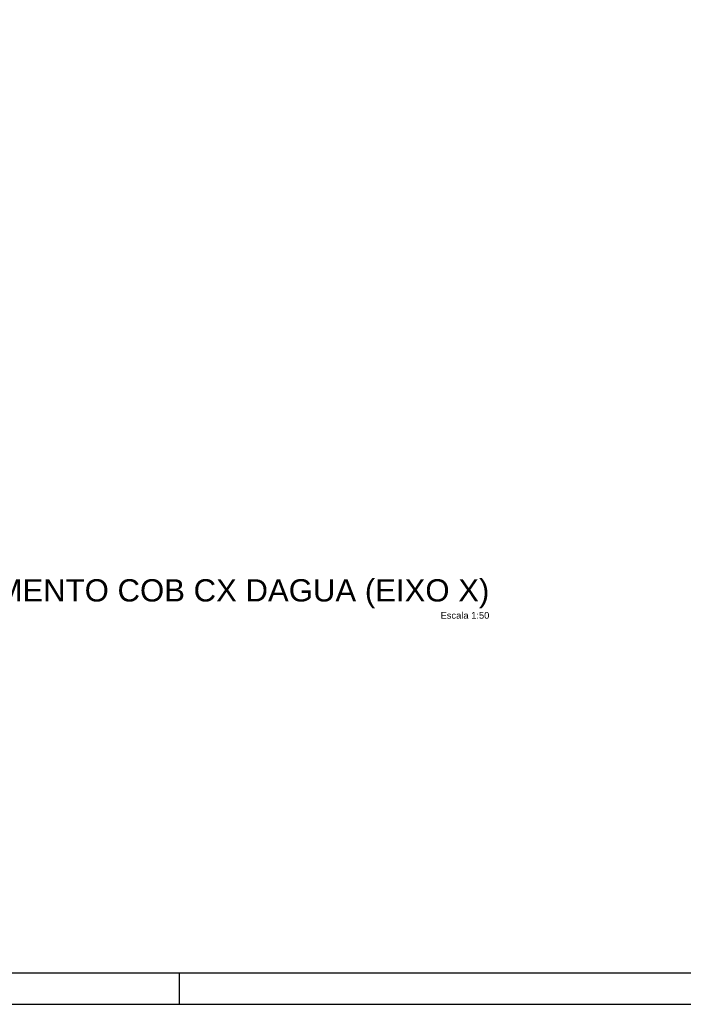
# Model space of a CAD drawing. Header units: millimetres. Extents: x 0 to 84.1, y 0 to 59.4.
# Tile 4 of 8: x 42.1 to 63.1, y 0 to 31.2. Entities that reach past the tile are written whole.
import ezdxf

# ---------------------------------------------------------------- set-up
doc = ezdxf.new("R2010")
doc.units = ezdxf.units.MM
doc.header["$MEASUREMENT"] = 0
doc.linetypes.add('NULL', pattern=[0])
doc.layers.add('DT-Título', color=3, linetype='Continuous', lineweight=20)
doc.layers.add('SEDUC_MARF', color=1, linetype='Continuous')
doc.layers.add('SEDUC_MARGG', color=7, linetype='Continuous')
doc.styles.add('Arial', font='txt')

msp = doc.modelspace()

# ---------------------------------------------------------------- linework, layer by layer
at = {"layer": 'SEDUC_MARF'}
msp.add_line((47.1, 1), (47.1, 0), dxfattribs=at)
msp.add_lwpolyline([(84.1, 59.4), (0, 59.4), (0, 0), (84.1, 0)], close=True, dxfattribs=at)
at = {"layer": 'SEDUC_MARGG'}
msp.add_lwpolyline([(2.5, 1), (83.1, 1), (83.1, 58.4), (2.5, 58.4)], close=True, dxfattribs=at)

# ---------------------------------------------------------------- texts
at = {"layer": 'DT-Título', "linetype": 'NULL', "attachment_point": 9, "line_spacing_factor": 0.798, "style": 'Arial'}
for s, insert, char_height, width in [('ARMAÇÃO NEGATIVA DAS LAJES DO PAVIMENTO COB CX DAGUA (EIXO X)', (56.93, 12.553), 0.706, 71.73343), ('Escala 1:50', (56.93, 12.221), 0.2118, 3.03084)]:
    msp.add_mtext(s, dxfattribs=dict(at, insert=insert, char_height=char_height, width=width))

doc.saveas('drawing.dxf')
